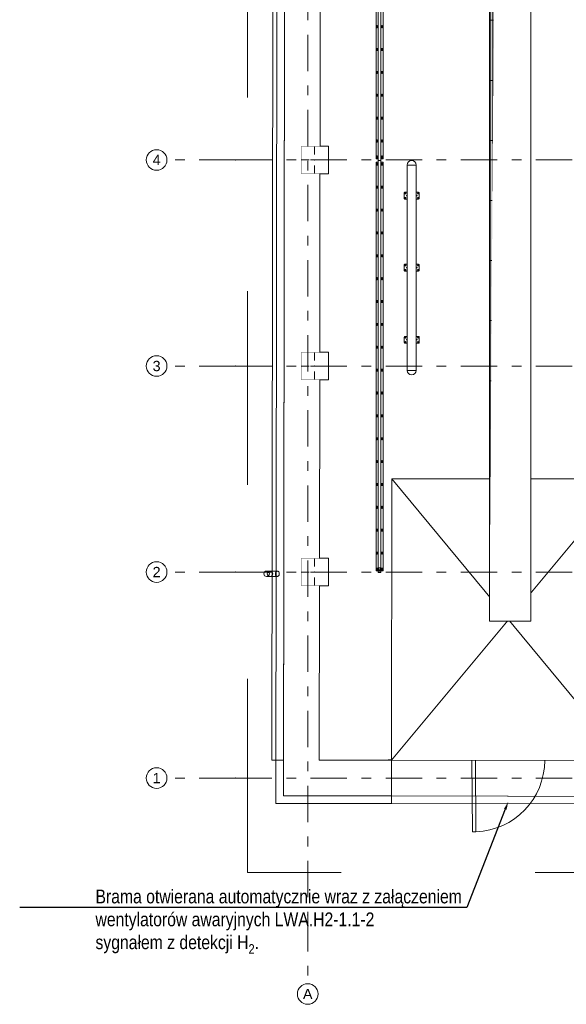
# Model space of a CAD drawing. Header units: millimetres. Extents: x -47038 to 86296, y -75637 to 48966.
# Tile 44 of 174: x -42235 to -34274, y 2486 to 16823. Entities that reach past the tile are written whole.
import ezdxf
from ezdxf import colors
from ezdxf.entities.mleader import LeaderData, LeaderLine
from ezdxf.enums import TextEntityAlignment as Align
from ezdxf.math import Vec2, Vec3

# ---------------------------------------------------------------- set-up
doc = ezdxf.new("R2010")
doc.units = ezdxf.units.MM
for name, pattern in [('Przerywana', [564.444447, 282.222223, -282.222223]), ('Przerywana podwójnie', [109.361107, 52.916665, -21.166666, 14.111111, -21.166666]), ('Wipeout_Contour', [1000, 0, -1000])]:
    doc.linetypes.add(name, pattern=pattern)
for name, color, linetype, lineweight, true_color in [('00 - nowa technologia myjni_Nr_pióra__95', 7, 'Continuous', 20, 0x7c7c7c), ('103-Z Zakres opracowania_Nr_pióra__95', 7, 'Continuous', 140, 0x7c7c7c), ('280-A Dachy Powłoki_Nr_pióra__95', 7, 'Continuous', 20, 0x7c7c7c), ('410-K Osie główne_Nr_pióra__95', 7, 'Continuous', 20, 0x7c7c7c), ('420-K Ściany_Nr_pióra__95', 7, 'Continuous', 20, 0x7c7c7c), ('440-K Słupy_Nr_pióra__95', 7, 'Continuous', 20, 0x7c7c7c), ('460 - Stropy_Nr_pióra__95', 7, 'Continuous', 20, 0x7c7c7c), ('530 - Rynny i rury spustowe_Nr_pióra__95', 7, 'Continuous', 20, 0x7c7c7c), ('Nowe_299-A Wymiary Opisy_Nr_pióra__95', 7, 'Continuous', 25, 0x7c7c7c), ('Nowe_Drzwi Archicad_Nr_pióra__95', 7, 'Continuous', 25, 0x7c7c7c)]:
    doc.layers.add(name, color=color, linetype=linetype, lineweight=lineweight, true_color=true_color)
for name, color, linetype, lineweight in [('410-K Osie główne_Nr_pióra__11', 7, 'Continuous', 0), ('AURA_went_opisy', 7, 'Continuous', 15), ('XREF', 8, 'Continuous', 9)]:
    doc.layers.add(name, color=color, linetype=linetype, lineweight=lineweight)
for name, color, linetype in [('420-K Ściany', 7, 'Continuous'), ('460 - Stropy', 7, 'Continuous'), ('Nowe_Drzwi Archicad', 7, 'Continuous')]:
    doc.layers.add(name, color=color, linetype=linetype)
doc.styles.add('Arial Narrow', font='ARIALN.TTF')
doc.styles.add('STYL_AUTOMATYCZNY_1', font='arial.ttf')

# ---------------------------------------------------------------- blocks, each defined once
blk = doc.blocks.new('Drzwi garażowe_ segmentowe[1]_1')
at = {"layer": 'Nowe_Drzwi Archicad_Nr_pióra__95', "color": 8, "linetype": 'Continuous', "lineweight": 20, "true_color": 0x7c7c7c}
for p, q in [((164.8, 469.7), (164.2, 59.7)), ((164.2, 59.7), (504.8, 469.3)), ((504.8, 469.3), (164.8, 469.7)), ((504.2, 59.3), (164.8, 469.7)), ((504.2, 59.3), (504.8, 469.3)), ((159.2, 59.7), (159.2, 60.2)), ((159.2, 60.2), (164.2, 60.2)), ((164.2, 59.7), (159.2, 59.7)), ((164.2, 59.7), (159.2, 59.7)), ((164.2, 59.7), (159.2, 59.7)), ((164.2, 60.2), (164.2, 59.7)), ((164.2, 59.7), (164.2, 59.7)), ((164.2, 59.7), (504.2, 59.3)), ((504.2, 59.3), (164.2, 59.7)), ((164.2, -3.3), (164.2, 59.7)), ((164.2, -3.3), (164.2, 59.7)), ((504.2, 59.8), (509.2, 59.8)), ((504.2, 59.3), (504.2, 59.8)), ((509.2, 59.3), (504.2, 59.3)), ((504.2, 59.3), (504.2, 59.3)), ((504.2, -3.7), (504.2, 59.3)), ((504.2, -3.7), (504.2, 59.3)), ((504.2, 59.3), (509.2, 59.3)), ((504.2, 59.3), (509.2, 59.3)), ((509.2, 59.8), (509.2, 59.3))]:
    blk.add_line(p, q, dxfattribs=at)
blk = doc.blocks.new('parter 2025.10.15')
at = {"layer": '00 - nowa technologia myjni_Nr_pióra__95', "color": 8, "linetype": 'Continuous', "lineweight": 5}
for p, q in [((141.8, 1530.7), (141.8, 935.4)), ((144.8, 1533.1), (144.8, 933.1)), ((148.8, 1533.1), (148.8, 933.1)), ((151.8, 1530.7), (151.8, 935.4)), ((142.6, 1127.1), (142.6, 1128.7)), ((144, 1128.7), (144, 1127.1)), ((149.6, 1127.1), (149.6, 1128.7)), ((151, 1128.7), (151, 1127.1)), ((142.6, 1093.8), (142.6, 1095.4)), ((144, 1095.4), (144, 1093.8)), ((149.6, 1093.8), (149.6, 1095.4)), ((151, 1095.4), (151, 1093.8)), ((142.6, 1060.5), (142.6, 1062.1)), ((144, 1062.1), (144, 1060.5)), ((149.6, 1060.5), (149.6, 1062.1)), ((151, 1062.1), (151, 1060.5)), ((142.6, 1027.2), (142.6, 1028.8)), ((144, 1028.8), (144, 1027.2)), ((149.6, 1027.2), (149.6, 1028.8)), ((151, 1028.8), (151, 1027.2)), ((142.6, 993.9), (142.6, 995.5)), ((144, 995.5), (144, 993.9)), ((149.6, 993.9), (149.6, 995.5)), ((151, 995.5), (151, 993.9)), ((142.6, 960.6), (142.6, 962.2)), ((144, 962.2), (144, 960.6)), ((149.6, 960.6), (149.6, 962.2)), ((151, 962.2), (151, 960.6)), ((144.8, 935.4), (141.8, 935.4)), ((142.6, 937.3), (142.6, 938.9)), ((144, 938.9), (144, 937.3)), ((144.8, 933.1), (145.5, 933.1)), ((144.8, 933.1), (144.8, 333.1)), ((144.8, 933.1), (145.5, 933.1)), ((144.8, 933.1), (145.5, 933.1)), ((145.5, 933.1), (144.8, 933.1)), ((148, 933.1), (145.5, 933.1)), ((148, 933.1), (145.5, 933.1)), ((148, 933.1), (145.5, 933.1)), ((148, 933.1), (145.5, 933.1)), ((148, 933.1), (148.8, 933.1)), ((148, 933.1), (148.8, 933.1)), ((148, 933.1), (148.8, 933.1)), ((148.8, 933.1), (148, 933.1)), ((151.8, 935.4), (148.8, 935.4)), ((148.8, 933.1), (148.8, 333.1)), ((149.6, 937.3), (149.6, 938.9)), ((151, 938.9), (151, 937.3)), ((144.8, 930.7), (141.8, 930.7)), ((141.8, 930.7), (141.8, 335.4)), ((142.6, 926.7), (142.6, 928.3)), ((144, 928.3), (144, 926.7)), ((151.8, 930.7), (148.8, 930.7)), ((149.6, 926.7), (149.6, 928.3)), ((151, 928.3), (151, 926.7)), ((151.8, 930.7), (151.8, 335.4)), ((186.9, 926.4), (186.9, 627.4)), ((186.9, 926.4), (200.2, 926.4)), ((196.7, 926.4), (186.9, 926.4)), ((200.2, 926.4), (196.7, 926.4)), ((200.2, 926.4), (200.2, 627.4)), ((142.6, 893.4), (142.6, 895)), ((144, 895), (144, 893.4)), ((149.6, 893.4), (149.6, 895)), ((151, 895), (151, 893.4)), ((182.6, 885.9), (182.6, 877.9)), ((186.4, 886.9), (183.6, 886.9)), ((183.6, 876.9), (186.4, 876.9)), ((185.7, 882.1), (185.7, 881.8)), ((186.4, 882.2), (185.8, 882.2)), ((186.4, 881.7), (185.8, 881.7)), ((186.4, 886.9), (186.7, 886.9)), ((186.7, 882.2), (186.4, 882.2)), ((186.7, 882.1), (186.4, 882.1)), ((186.4, 882.1), (186.4, 882.1)), ((186.4, 882.1), (186.4, 881.7)), ((186.7, 881.7), (186.4, 881.7)), ((186.4, 881.7), (186.7, 881.7)), ((186.4, 881.7), (186.4, 881.7)), ((186.7, 876.9), (186.4, 876.9)), ((186.9, 886.9), (186.7, 886.9)), ((186.7, 882.2), (186.7, 882.2)), ((186.7, 881.8), (186.7, 882.1)), ((186.7, 881.7), (186.7, 881.7)), ((186.7, 876.9), (186.9, 876.9)), ((200.2, 886.9), (200.5, 886.9)), ((200.5, 876.9), (200.2, 876.9)), ((200.5, 882.2), (200.4, 882.2)), ((200.4, 882.1), (200.4, 881.8)), ((200.7, 882.1), (200.4, 882.1)), ((200.5, 881.7), (200.4, 881.7)), ((200.4, 881.7), (200.7, 881.7)), ((200.5, 886.9), (200.8, 886.9)), ((200.8, 882.2), (200.5, 882.2)), ((200.8, 881.7), (200.5, 881.7)), ((200.8, 876.9), (200.5, 876.9)), ((200.7, 882.1), (200.7, 882.1)), ((200.7, 882.1), (200.7, 881.7)), ((200.7, 881.7), (200.7, 881.7)), ((200.8, 886.9), (203.6, 886.9)), ((200.8, 882.2), (201.4, 882.2)), ((200.8, 881.7), (201.4, 881.7)), ((203.6, 876.9), (200.8, 876.9)), ((201.5, 881.8), (201.5, 882.1)), ((204.6, 885.9), (204.6, 877.9)), ((142.6, 860.1), (142.6, 861.7)), ((144, 861.7), (144, 860.1)), ((149.6, 860.1), (149.6, 861.7)), ((151, 861.7), (151, 860.1)), ((142.6, 826.8), (142.6, 828.4)), ((144, 828.4), (144, 826.8)), ((149.6, 826.8), (149.6, 828.4)), ((151, 828.4), (151, 826.8)), ((142.6, 793.5), (142.6, 795.1)), ((144, 795.1), (144, 793.5)), ((149.6, 793.5), (149.6, 795.1)), ((151, 795.1), (151, 793.5)), ((182.6, 780.9), (182.6, 772.9)), ((186.4, 781.9), (183.6, 781.9)), ((185.7, 777.1), (185.7, 776.8)), ((186.4, 777.2), (185.8, 777.2)), ((186.4, 776.7), (185.8, 776.7)), ((186.4, 781.9), (186.7, 781.9)), ((186.7, 777.2), (186.4, 777.2)), ((186.7, 777.1), (186.4, 777.1)), ((186.4, 777.1), (186.4, 777.1)), ((186.4, 777.1), (186.4, 776.7)), ((186.7, 776.7), (186.4, 776.7)), ((186.4, 776.7), (186.7, 776.7)), ((186.4, 776.7), (186.4, 776.7)), ((186.9, 781.9), (186.7, 781.9)), ((186.7, 777.2), (186.7, 777.2)), ((186.7, 776.8), (186.7, 777.1)), ((186.7, 776.7), (186.7, 776.7)), ((200.2, 781.9), (200.5, 781.9)), ((200.5, 777.2), (200.4, 777.2)), ((200.4, 777.1), (200.4, 776.8)), ((200.7, 777.1), (200.4, 777.1)), ((200.5, 776.7), (200.4, 776.7)), ((200.4, 776.7), (200.7, 776.7)), ((200.5, 781.9), (200.8, 781.9)), ((200.8, 777.2), (200.5, 777.2)), ((200.8, 776.7), (200.5, 776.7)), ((200.7, 777.1), (200.7, 777.1)), ((200.7, 777.1), (200.7, 776.7)), ((200.7, 776.7), (200.7, 776.7)), ((200.8, 781.9), (203.6, 781.9)), ((200.8, 777.2), (201.4, 777.2)), ((200.8, 776.7), (201.4, 776.7)), ((201.5, 776.8), (201.5, 777.1)), ((204.6, 780.9), (204.6, 772.9)), ((142.6, 760.2), (142.6, 761.8)), ((144, 761.8), (144, 760.2)), ((149.6, 760.2), (149.6, 761.8)), ((151, 761.8), (151, 760.2)), ((183.6, 771.9), (186.4, 771.9)), ((186.7, 771.9), (186.4, 771.9)), ((186.7, 771.9), (186.9, 771.9)), ((200.5, 771.9), (200.2, 771.9)), ((200.8, 771.9), (200.5, 771.9)), ((203.6, 771.9), (200.8, 771.9)), ((142.6, 726.9), (142.6, 728.5)), ((144, 728.5), (144, 726.9)), ((149.6, 726.9), (149.6, 728.5)), ((151, 728.5), (151, 726.9)), ((142.6, 693.6), (142.6, 695.2)), ((144, 695.2), (144, 693.6)), ((149.6, 693.6), (149.6, 695.2)), ((151, 695.2), (151, 693.6)), ((182.6, 675.9), (182.6, 667.9)), ((186.4, 676.9), (183.6, 676.9)), ((186.4, 676.9), (186.7, 676.9)), ((186.9, 676.9), (186.7, 676.9)), ((200.2, 676.9), (200.5, 676.9)), ((200.5, 676.9), (200.8, 676.9)), ((200.8, 676.9), (203.6, 676.9)), ((204.6, 675.9), (204.6, 667.9)), ((142.6, 660.3), (142.6, 661.9)), ((144, 661.9), (144, 660.3)), ((149.6, 660.3), (149.6, 661.9)), ((151, 661.9), (151, 660.3)), ((183.6, 666.9), (186.4, 666.9)), ((185.7, 672.1), (185.7, 671.8)), ((186.4, 672.2), (185.8, 672.2)), ((186.4, 671.7), (185.8, 671.7)), ((186.7, 672.2), (186.4, 672.2)), ((186.7, 672.1), (186.4, 672.1)), ((186.4, 672.1), (186.4, 672.1)), ((186.4, 672.1), (186.4, 671.7)), ((186.7, 671.7), (186.4, 671.7)), ((186.4, 671.7), (186.7, 671.7)), ((186.4, 671.7), (186.4, 671.7)), ((186.7, 666.9), (186.4, 666.9)), ((186.7, 672.2), (186.7, 672.2)), ((186.7, 671.8), (186.7, 672.1)), ((186.7, 671.7), (186.7, 671.7)), ((186.7, 666.9), (186.9, 666.9)), ((200.5, 666.9), (200.2, 666.9)), ((200.5, 672.2), (200.4, 672.2)), ((200.4, 672.1), (200.4, 671.8)), ((200.7, 672.1), (200.4, 672.1)), ((200.5, 671.7), (200.4, 671.7)), ((200.4, 671.7), (200.7, 671.7)), ((200.8, 672.2), (200.5, 672.2)), ((200.8, 671.7), (200.5, 671.7)), ((200.8, 666.9), (200.5, 666.9)), ((200.7, 672.1), (200.7, 672.1)), ((200.7, 672.1), (200.7, 671.7)), ((200.7, 671.7), (200.7, 671.7)), ((200.8, 672.2), (201.4, 672.2)), ((200.8, 671.7), (201.4, 671.7)), ((203.6, 666.9), (200.8, 666.9)), ((201.5, 671.8), (201.5, 672.1)), ((142.6, 627), (142.6, 628.6)), ((144, 628.6), (144, 627)), ((149.6, 627), (149.6, 628.6)), ((151, 628.6), (151, 627)), ((186.9, 627.4), (200.2, 627.4)), ((186.9, 627.4), (190.4, 627.4)), ((190.4, 627.4), (200.2, 627.4)), ((142.6, 593.7), (142.6, 595.3)), ((144, 595.3), (144, 593.7)), ((149.6, 593.7), (149.6, 595.3)), ((151, 595.3), (151, 593.7)), ((142.6, 560.4), (142.6, 562)), ((144, 562), (144, 560.4)), ((149.6, 560.4), (149.6, 562)), ((151, 562), (151, 560.4)), ((142.6, 527.1), (142.6, 528.7)), ((144, 528.7), (144, 527.1)), ((149.6, 527.1), (149.6, 528.7)), ((151, 528.7), (151, 527.1)), ((142.6, 493.8), (142.6, 495.4)), ((144, 495.4), (144, 493.8)), ((149.6, 493.8), (149.6, 495.4)), ((151, 495.4), (151, 493.8)), ((142.6, 460.5), (142.6, 462.1)), ((144, 462.1), (144, 460.5)), ((149.6, 460.5), (149.6, 462.1)), ((151, 462.1), (151, 460.5)), ((142.6, 427.2), (142.6, 428.8)), ((144, 428.8), (144, 427.2)), ((149.6, 427.2), (149.6, 428.8)), ((151, 428.8), (151, 427.2)), ((142.6, 393.9), (142.6, 395.5)), ((144, 395.5), (144, 393.9)), ((149.6, 393.9), (149.6, 395.5)), ((151, 395.5), (151, 393.9)), ((142.6, 360.6), (142.6, 362.2)), ((144, 362.2), (144, 360.6)), ((149.6, 360.6), (149.6, 362.2)), ((151, 362.2), (151, 360.6)), ((144.8, 335.4), (141.8, 335.4)), ((142.6, 337.3), (142.6, 338.9)), ((144, 338.9), (144, 337.3)), ((144.8, 333.1), (145.5, 333.1)), ((145.3, 333.1), (145.3, 333.1)), ((145.5, 340.1), (148, 340.1)), ((145.5, 337.1), (145.5, 340.1)), ((145.5, 337.1), (148, 337.1)), ((145.5, 337.1), (145.5, 335.1)), ((145.5, 335.1), (148, 335.1)), ((148, 333.1), (145.5, 333.1)), ((148, 337.1), (148, 340.1)), ((148, 337.1), (148, 335.1)), ((148, 333.1), (148.8, 333.1)), ((148.2, 333.1), (148.3, 333.1)), ((151.8, 335.4), (148.8, 335.4)), ((149.6, 337.3), (149.6, 338.9)), ((151, 338.9), (151, 337.3))]:
    blk.add_line(p, q, dxfattribs=at)
for centre, radius in [((184.3, 878.7), 0.7), ((202.8, 885.2), 0.7), ((202.8, 878.7), 0.7), ((184.3, 773.7), 0.7), ((202.8, 780.2), 0.7), ((202.8, 773.7), 0.7), ((202.8, 675.2), 0.7), ((184.3, 668.7), 0.7), ((202.8, 668.7), 0.7), ((146.8, 336.1), 0.75), ((146.8, 336.1), 0.45)]:
    blk.add_circle(centre, radius, dxfattribs=at)
for centre, radius, start, end in [((143.3, 1128.7), 0.7, 0, 180), ((143.3, 1127.1), 0.7, 180, 0), ((150.3, 1128.7), 0.7, 0, 180), ((150.3, 1127.1), 0.7, 180, 0), ((143.3, 1095.4), 0.7, 0, 180), ((143.3, 1093.8), 0.7, 180, 0), ((150.3, 1095.4), 0.7, 0, 180), ((150.3, 1093.8), 0.7, 180, 0), ((143.3, 1062.1), 0.7, 0, 180), ((150.3, 1062.1), 0.7, 0, 180), ((143.3, 1060.5), 0.7, 180, 0), ((150.3, 1060.5), 0.7, 180, 0), ((143.3, 1028.8), 0.7, 0, 180), ((143.3, 1027.2), 0.7, 180, 0), ((150.3, 1028.8), 0.7, 0, 180), ((150.3, 1027.2), 0.7, 180, 0), ((143.3, 995.5), 0.7, 0, 180), ((143.3, 993.9), 0.7, 180, 0), ((150.3, 995.5), 0.7, 0, 180), ((150.3, 993.9), 0.7, 180, 0), ((143.3, 962.2), 0.7, 0, 180), ((143.3, 960.6), 0.7, 180, 0), ((150.3, 962.2), 0.7, 0, 180), ((150.3, 960.6), 0.7, 180, 0), ((143.3, 938.9), 0.7, 0, 180), ((143.3, 937.3), 0.7, 180, 0), ((150.3, 938.9), 0.7, 0, 180), ((150.3, 937.3), 0.7, 180, 0), ((193.6, 926.4), 6.65, 90, 180), ((193.6, 926.4), 6.65, 0, 90), ((143.3, 928.3), 0.7, 0, 180), ((143.3, 926.7), 0.7, 180, 0), ((150.3, 928.3), 0.7, 0, 180), ((150.3, 926.7), 0.7, 180, 0), ((143.3, 895), 0.7, 0, 180), ((143.3, 893.4), 0.7, 180, 0), ((150.3, 895), 0.7, 0, 180), ((150.3, 893.4), 0.7, 180, 0), ((183.6, 885.9), 1, 90, 180), ((183.6, 877.9), 1, 180, 270), ((184.3, 885.2), 0.7, 0, 180), ((184.3, 885.2), 0.7, 180, 0), ((185.8, 882.1), 0.1, 90, 180), ((185.8, 881.8), 0.1, 180, 270), ((201.4, 882.1), 0.1, 0, 90), ((201.4, 881.8), 0.1, 270, 0), ((203.6, 885.9), 1, 0, 90), ((203.6, 877.9), 1, 270, 0), ((143.3, 861.7), 0.7, 0, 180), ((150.3, 861.7), 0.7, 0, 180), ((143.3, 860.1), 0.7, 180, 0), ((150.3, 860.1), 0.7, 180, 0), ((143.3, 828.4), 0.7, 0, 180), ((143.3, 826.8), 0.7, 180, 0), ((150.3, 828.4), 0.7, 0, 180), ((150.3, 826.8), 0.7, 180, 0), ((143.3, 795.1), 0.7, 0, 180), ((143.3, 793.5), 0.7, 180, 0), ((150.3, 795.1), 0.7, 0, 180), ((150.3, 793.5), 0.7, 180, 0), ((183.6, 780.9), 1, 90, 180), ((184.3, 780.2), 0.7, 0, 180), ((184.3, 780.2), 0.7, 180, 0), ((185.8, 777.1), 0.1, 90, 180), ((185.8, 776.8), 0.1, 180, 270), ((201.4, 777.1), 0.1, 0, 90), ((201.4, 776.8), 0.1, 270, 0), ((203.6, 780.9), 1, 0, 90), ((143.3, 761.8), 0.7, 0, 180), ((143.3, 760.2), 0.7, 180, 0), ((150.3, 761.8), 0.7, 0, 180), ((150.3, 760.2), 0.7, 180, 0), ((183.6, 772.9), 1, 180, 270), ((203.6, 772.9), 1, 270, 0), ((143.3, 728.5), 0.7, 0, 180), ((143.3, 726.9), 0.7, 180, 0), ((150.3, 728.5), 0.7, 0, 180), ((150.3, 726.9), 0.7, 180, 0), ((143.3, 695.2), 0.7, 0, 180), ((143.3, 693.6), 0.7, 180, 0), ((150.3, 695.2), 0.7, 0, 180), ((150.3, 693.6), 0.7, 180, 0), ((183.6, 675.9), 1, 90, 180), ((184.3, 675.2), 0.7, 0, 180), ((184.3, 675.2), 0.7, 180, 0), ((203.6, 675.9), 1, 0, 90), ((143.3, 661.9), 0.7, 0, 180), ((143.3, 660.3), 0.7, 180, 0), ((150.3, 661.9), 0.7, 0, 180), ((150.3, 660.3), 0.7, 180, 0), ((183.6, 667.9), 1, 180, 270), ((185.8, 672.1), 0.1, 90, 180), ((185.8, 671.8), 0.1, 180, 270), ((201.4, 672.1), 0.1, 0, 90), ((201.4, 671.8), 0.1, 270, 0), ((203.6, 667.9), 1, 270, 0), ((143.3, 628.6), 0.7, 0, 180), ((143.3, 627), 0.7, 180, 0), ((150.3, 628.6), 0.7, 0, 180), ((150.3, 627), 0.7, 180, 0), ((193.6, 627.4), 6.65, 180, 270), ((193.6, 627.4), 6.65, 270, 0), ((143.3, 595.3), 0.7, 0, 180), ((143.3, 593.7), 0.7, 180, 0), ((150.3, 595.3), 0.7, 0, 180), ((150.3, 593.7), 0.7, 180, 0), ((143.3, 562), 0.7, 0, 180), ((143.3, 560.4), 0.7, 180, 0), ((150.3, 562), 0.7, 0, 180), ((150.3, 560.4), 0.7, 180, 0), ((143.3, 528.7), 0.7, 0, 180), ((143.3, 527.1), 0.7, 180, 0), ((150.3, 528.7), 0.7, 0, 180), ((150.3, 527.1), 0.7, 180, 0), ((143.3, 495.4), 0.7, 0, 180), ((143.3, 493.8), 0.7, 180, 0), ((150.3, 495.4), 0.7, 0, 180), ((150.3, 493.8), 0.7, 180, 0), ((143.3, 462.1), 0.7, 0, 180), ((143.3, 460.5), 0.7, 180, 0), ((150.3, 462.1), 0.7, 0, 180), ((150.3, 460.5), 0.7, 180, 0), ((143.3, 428.8), 0.7, 0, 180), ((143.3, 427.2), 0.7, 180, 0), ((150.3, 428.8), 0.7, 0, 180), ((150.3, 427.2), 0.7, 180, 0), ((143.3, 395.5), 0.7, 0, 180), ((143.3, 393.9), 0.7, 180, 0), ((150.3, 395.5), 0.7, 0, 180), ((150.3, 393.9), 0.7, 180, 0), ((143.3, 362.2), 0.7, 0, 180), ((143.3, 360.6), 0.7, 180, 0), ((150.3, 362.2), 0.7, 0, 180), ((150.3, 360.6), 0.7, 180, 0), ((143.3, 338.9), 0.7, 0, 180), ((143.3, 337.3), 0.7, 180, 0), ((150.3, 338.9), 0.7, 0, 180), ((150.3, 337.3), 0.7, 180, 0)]:
    blk.add_arc(centre, radius, start, end, dxfattribs=at)
for centre, start_param, end_param in [((186.7, 882.1), 1.570796, 3.141593), ((186.7, 881.8), 0, 1.570796), ((200.4, 882.1), 3.141593, 4.712389), ((200.4, 881.8), 4.712389, 6.283185), ((186.7, 777.1), 1.570796, 3.141593), ((186.7, 776.8), 0, 1.570796), ((200.4, 777.1), 3.141593, 4.712389), ((200.4, 776.8), 4.712389, 6.283185), ((186.7, 672.1), 1.570796, 3.141593), ((186.7, 671.8), 0, 1.570796), ((200.4, 672.1), 3.141593, 4.712389), ((200.4, 671.8), 4.712389, 6.283185)]:
    blk.add_ellipse(centre, major_axis=(0, -0.1), ratio=0.5, start_param=start_param, end_param=end_param, dxfattribs=at)
at = {"layer": '103-Z Zakres opracowania_Nr_pióra__95', "color": 8, "linetype": 'Przerywana', "lineweight": 5}
blk.add_lwpolyline([(-45.5, 3079.7), (654.4, 3079.7), (654.4, 2747.8), (1099.7, 2747.8), (1099.7, 2276.8), (655.3, 2276.8), (655.3, -103.9), (-45.5, -103.9)], close=True, dxfattribs=at)
at = {"layer": '280-A Dachy Powłoki_Nr_pióra__95', "color": 8, "linetype": 'Continuous', "lineweight": 5, "flags": 128}
for points in [[(-10.2, 59.9), (-6.5, 3006.8)], [(13.5, 3006.8), (13.5, 59.9)], [(14.5, 59.9), (14.5, 3006.8)], [(31.5, 59.9), (31.5, 3006.8)], [(31.8, 3006.8), (31.8, 59.9)], [(13.5, 59.9), (-10.2, 59.9)], [(-9.1, 59.9), (7.8, 59.9), (8.2, 59.9)], [(7.8, 59.9), (31.5, 59.9)], [(13.5, 59.9), (14.5, 59.9), (31.5, 59.9), (31.8, 59.9)]]:
    blk.add_lwpolyline(points, dxfattribs=at)
at = {"layer": '410-K Osie główne_Nr_pióra__95', "color": 8, "linetype": 'Przerywana podwójnie', "lineweight": 5}
for p, q in [((-63, 933.8), (-163, 933.8)), ((-63, 633.8), (-163, 633.8)), ((-63, 333.8), (-163, 333.8)), ((-63, 33.8), (-163, 33.8)), ((42.1, -165.6), (42.1, -265.6))]:
    blk.add_line(p, q, dxfattribs=at)
at = {"layer": '410-K Osie główne_Nr_pióra__95', "color": 8, "linetype": 'Continuous', "lineweight": 5}
for centre in [(-178, 933.8), (-178, 633.8), (-178, 333.8), (-178, 33.8), (42.1, -280.6)]:
    blk.add_circle(centre, 15, dxfattribs=at)
at = {"layer": '410-K Osie główne_Nr_pióra__95', "color": 8, "linetype": 'Przerywana podwójnie', "lineweight": 5}
for p in [(-63, 933.8), (-63, 933.8), (-63, 633.8), (-63, 633.8), (-63, 333.8), (-63, 333.8), (-63, 33.8), (-63, 33.8), (42.1, -165.6), (42.1, -165.6)]:
    blk.add_point(p, dxfattribs=at)
at = {"layer": '420-K Ściany_Nr_pióra__95', "color": 8, "linetype": 'Continuous', "lineweight": 5, "flags": 128}
for points in [[(-4.2, -3.1), (58.8, -3.1)], [(58.8, -3.1), (164.2, -3.3)], [(164.2, -3.3), (504.2, -3.7)]]:
    blk.add_lwpolyline(points, dxfattribs=at)
at = {"layer": '440-K Słupy_Nr_pióra__95', "color": 8, "linetype": 'Continuous', "lineweight": 5}
for p, q in [((52.2, 941.8), (52.2, 961.8)), ((44.2, 933.8), (24.2, 933.8)), ((60.2, 933.8), (80.2, 933.8)), ((52.2, 925.8), (52.2, 905.8)), ((52.2, 641.8), (52.2, 661.8)), ((44.2, 633.8), (24.2, 633.8)), ((60.2, 633.8), (80.2, 633.8)), ((52.2, 625.8), (52.2, 605.8)), ((52.2, 341.8), (52.2, 361.8)), ((44.2, 333.8), (24.2, 333.8)), ((60.2, 333.8), (80.2, 333.8)), ((52.2, 325.8), (52.2, 305.8))]:
    blk.add_line(p, q, dxfattribs=at)
at = {"layer": '440-K Słupy_Nr_pióra__95', "color": 8, "linetype": 'Continuous', "lineweight": 5, "flags": 128}
for points in [[(32.2, 913.8), (72.2, 913.8), (72.2, 953.8), (32.2, 953.8)], [(32.2, 613.8), (72.2, 613.8), (72.2, 653.8), (32.2, 653.8)], [(32.2, 313.8), (72.2, 313.8), (72.2, 353.8), (32.2, 353.8)]]:
    blk.add_lwpolyline(points, close=True, dxfattribs=at)
at = {"layer": '440-K Słupy_Nr_pióra__95', "color": 8, "linetype": 'Continuous', "lineweight": 5}
for p in [(52.2, 933.8), (52.2, 633.8), (52.2, 333.8)]:
    blk.add_point(p, dxfattribs=at)
at = {"layer": '460 - Stropy_Nr_pióra__95', "color": 8, "linetype": 'Continuous', "lineweight": 5, "flags": 128}
for points in [[(306.8, 262.1), (366.8, 262.1), (366.8, 2362.1), (306.8, 2362.1)], [(307.8, 263.1), (307.8, 2361.1), (365.8, 2361.1), (365.8, 263.1)], [(307.8, 1137.2), (311.8, 1137.2), (311.8, 1224.6), (307.8, 1224.6)], [(311.8, 1137.2), (316.4, 1137.2), (316.4, 1224.6), (311.8, 1224.6)], [(316.4, 1137.2), (320.9, 1137.2), (320.9, 1224.6), (316.4, 1224.6)], [(320.9, 1137.2), (325.4, 1137.2), (325.4, 1224.6), (320.9, 1224.6)], [(325.4, 1137.2), (330, 1137.2), (330, 1224.6), (325.4, 1224.6)], [(330, 1137.2), (334.5, 1137.2), (334.5, 1224.6), (330, 1224.6)], [(334.5, 1137.2), (339, 1137.2), (339, 1224.6), (334.5, 1224.6)], [(339, 1137.2), (343.6, 1137.2), (343.6, 1224.6), (339, 1224.6)], [(343.6, 1137.2), (348.1, 1137.2), (348.1, 1224.6), (343.6, 1224.6)], [(348.1, 1137.2), (352.7, 1137.2), (352.7, 1224.6), (348.1, 1224.6)], [(352.7, 1137.2), (357.2, 1137.2), (357.2, 1224.6), (352.7, 1224.6)], [(357.2, 1137.2), (361.7, 1137.2), (361.7, 1224.6), (357.2, 1224.6)], [(361.7, 1137.2), (365.8, 1137.2), (365.8, 1224.6), (361.7, 1224.6)], [(307.8, 1049.7), (311.8, 1049.7), (311.8, 1137.2), (307.8, 1137.2)], [(311.8, 1049.7), (316.4, 1049.7), (316.4, 1137.2), (311.8, 1137.2)], [(316.4, 1049.7), (320.9, 1049.7), (320.9, 1137.2), (316.4, 1137.2)], [(320.9, 1049.7), (325.4, 1049.7), (325.4, 1137.2), (320.9, 1137.2)], [(325.4, 1049.7), (330, 1049.7), (330, 1137.2), (325.4, 1137.2)], [(330, 1049.7), (334.5, 1049.7), (334.5, 1137.2), (330, 1137.2)], [(334.5, 1049.7), (339, 1049.7), (339, 1137.2), (334.5, 1137.2)], [(339, 1049.7), (343.6, 1049.7), (343.6, 1137.2), (339, 1137.2)], [(343.6, 1049.7), (348.1, 1049.7), (348.1, 1137.2), (343.6, 1137.2)], [(348.1, 1049.7), (352.7, 1049.7), (352.7, 1137.2), (348.1, 1137.2)], [(352.7, 1049.7), (357.2, 1049.7), (357.2, 1137.2), (352.7, 1137.2)], [(357.2, 1049.7), (361.7, 1049.7), (361.7, 1137.2), (357.2, 1137.2)], [(361.7, 1049.7), (365.8, 1049.7), (365.8, 1137.2), (361.7, 1137.2)], [(307.8, 962.3), (311.8, 962.3), (311.8, 1049.7), (307.8, 1049.7)], [(311.8, 962.3), (316.4, 962.3), (316.4, 1049.7), (311.8, 1049.7)], [(316.4, 962.3), (320.9, 962.3), (320.9, 1049.7), (316.4, 1049.7)], [(320.9, 962.3), (325.4, 962.3), (325.4, 1049.7), (320.9, 1049.7)], [(325.4, 962.3), (330, 962.3), (330, 1049.7), (325.4, 1049.7)], [(330, 962.3), (334.5, 962.3), (334.5, 1049.7), (330, 1049.7)], [(334.5, 962.3), (339, 962.3), (339, 1049.7), (334.5, 1049.7)], [(339, 962.3), (343.6, 962.3), (343.6, 1049.7), (339, 1049.7)], [(343.6, 962.3), (348.1, 962.3), (348.1, 1049.7), (343.6, 1049.7)], [(348.1, 962.3), (352.7, 962.3), (352.7, 1049.7), (348.1, 1049.7)], [(352.7, 962.3), (357.2, 962.3), (357.2, 1049.7), (352.7, 1049.7)], [(357.2, 962.3), (361.7, 962.3), (361.7, 1049.7), (357.2, 1049.7)], [(361.7, 962.3), (365.8, 962.3), (365.8, 1049.7), (361.7, 1049.7)], [(307.8, 874.8), (311.8, 874.8), (311.8, 962.3), (307.8, 962.3)], [(311.8, 874.8), (316.4, 874.8), (316.4, 962.3), (311.8, 962.3)], [(316.4, 874.8), (320.9, 874.8), (320.9, 962.3), (316.4, 962.3)], [(320.9, 874.8), (325.4, 874.8), (325.4, 962.3), (320.9, 962.3)], [(325.4, 874.8), (330, 874.8), (330, 962.3), (325.4, 962.3)], [(330, 874.8), (334.5, 874.8), (334.5, 962.3), (330, 962.3)], [(334.5, 874.8), (339, 874.8), (339, 962.3), (334.5, 962.3)], [(339, 874.8), (343.6, 874.8), (343.6, 962.3), (339, 962.3)], [(343.6, 874.8), (348.1, 874.8), (348.1, 962.3), (343.6, 962.3)], [(348.1, 874.8), (352.7, 874.8), (352.7, 962.3), (348.1, 962.3)], [(352.7, 874.8), (357.2, 874.8), (357.2, 962.3), (352.7, 962.3)], [(357.2, 874.8), (361.7, 874.8), (361.7, 962.3), (357.2, 962.3)], [(361.7, 874.8), (365.8, 874.8), (365.8, 962.3), (361.7, 962.3)], [(307.8, 787.3), (311.8, 787.3), (311.8, 874.8), (307.8, 874.8)], [(311.8, 787.3), (316.4, 787.3), (316.4, 874.8), (311.8, 874.8)], [(316.4, 787.3), (320.9, 787.3), (320.9, 874.8), (316.4, 874.8)], [(320.9, 787.3), (325.4, 787.3), (325.4, 874.8), (320.9, 874.8)], [(325.4, 787.3), (330, 787.3), (330, 874.8), (325.4, 874.8)], [(330, 787.3), (334.5, 787.3), (334.5, 874.8), (330, 874.8)], [(334.5, 787.3), (339, 787.3), (339, 874.8), (334.5, 874.8)], [(339, 787.3), (343.6, 787.3), (343.6, 874.8), (339, 874.8)], [(343.6, 787.3), (348.1, 787.3), (348.1, 874.8), (343.6, 874.8)], [(348.1, 787.3), (352.7, 787.3), (352.7, 874.8), (348.1, 874.8)], [(352.7, 787.3), (357.2, 787.3), (357.2, 874.8), (352.7, 874.8)], [(357.2, 787.3), (361.7, 787.3), (361.7, 874.8), (357.2, 874.8)], [(361.7, 787.3), (365.8, 787.3), (365.8, 874.8), (361.7, 874.8)], [(307.8, 699.9), (311.8, 699.9), (311.8, 787.3), (307.8, 787.3)], [(311.8, 699.9), (316.4, 699.9), (316.4, 787.3), (311.8, 787.3)], [(316.4, 699.9), (320.9, 699.9), (320.9, 787.3), (316.4, 787.3)], [(320.9, 699.9), (325.4, 699.9), (325.4, 787.3), (320.9, 787.3)], [(325.4, 699.9), (330, 699.9), (330, 787.3), (325.4, 787.3)], [(330, 699.9), (334.5, 699.9), (334.5, 787.3), (330, 787.3)], [(334.5, 699.9), (339, 699.9), (339, 787.3), (334.5, 787.3)], [(339, 699.9), (343.6, 699.9), (343.6, 787.3), (339, 787.3)], [(343.6, 699.9), (348.1, 699.9), (348.1, 787.3), (343.6, 787.3)], [(348.1, 699.9), (352.7, 699.9), (352.7, 787.3), (348.1, 787.3)], [(352.7, 699.9), (357.2, 699.9), (357.2, 787.3), (352.7, 787.3)], [(357.2, 699.9), (361.7, 699.9), (361.7, 787.3), (357.2, 787.3)], [(361.7, 699.9), (365.8, 699.9), (365.8, 787.3), (361.7, 787.3)], [(307.8, 612.4), (311.8, 612.4), (311.8, 699.9), (307.8, 699.9)], [(311.8, 612.4), (316.4, 612.4), (316.4, 699.9), (311.8, 699.9)], [(316.4, 612.4), (320.9, 612.4), (320.9, 699.9), (316.4, 699.9)], [(320.9, 612.4), (325.4, 612.4), (325.4, 699.9), (320.9, 699.9)], [(325.4, 612.4), (330, 612.4), (330, 699.9), (325.4, 699.9)], [(330, 612.4), (334.5, 612.4), (334.5, 699.9), (330, 699.9)], [(334.5, 612.4), (339, 612.4), (339, 699.9), (334.5, 699.9)], [(339, 612.4), (343.6, 612.4), (343.6, 699.9), (339, 699.9)], [(343.6, 612.4), (348.1, 612.4), (348.1, 699.9), (343.6, 699.9)], [(348.1, 612.4), (352.7, 612.4), (352.7, 699.9), (348.1, 699.9)], [(352.7, 612.4), (357.2, 612.4), (357.2, 699.9), (352.7, 699.9)], [(357.2, 612.4), (361.7, 612.4), (361.7, 699.9), (357.2, 699.9)], [(361.7, 612.4), (365.8, 612.4), (365.8, 699.9), (361.7, 699.9)], [(307.8, 525), (311.8, 525), (311.8, 612.4), (307.8, 612.4)], [(311.8, 525), (316.4, 525), (316.4, 612.4), (311.8, 612.4)], [(316.4, 525), (320.9, 525), (320.9, 612.4), (316.4, 612.4)], [(320.9, 525), (325.4, 525), (325.4, 612.4), (320.9, 612.4)], [(325.4, 525), (330, 525), (330, 612.4), (325.4, 612.4)], [(330, 525), (334.5, 525), (334.5, 612.4), (330, 612.4)], [(334.5, 525), (339, 525), (339, 612.4), (334.5, 612.4)], [(339, 525), (343.6, 525), (343.6, 612.4), (339, 612.4)], [(343.6, 525), (348.1, 525), (348.1, 612.4), (343.6, 612.4)], [(348.1, 525), (352.7, 525), (352.7, 612.4), (348.1, 612.4)], [(352.7, 525), (357.2, 525), (357.2, 612.4), (352.7, 612.4)], [(357.2, 525), (361.7, 525), (361.7, 612.4), (357.2, 612.4)], [(361.7, 525), (365.8, 525), (365.8, 612.4), (361.7, 612.4)], [(307.8, 437.5), (311.8, 437.5), (311.8, 525), (307.8, 525)], [(311.8, 437.5), (316.4, 437.5), (316.4, 525), (311.8, 525)], [(316.4, 437.5), (320.9, 437.5), (320.9, 525), (316.4, 525)], [(320.9, 437.5), (325.4, 437.5), (325.4, 525), (320.9, 525)], [(325.4, 437.5), (330, 437.5), (330, 525), (325.4, 525)], [(330, 437.5), (334.5, 437.5), (334.5, 525), (330, 525)], [(334.5, 437.5), (339, 437.5), (339, 525), (334.5, 525)], [(339, 437.5), (343.6, 437.5), (343.6, 525), (339, 525)], [(343.6, 437.5), (348.1, 437.5), (348.1, 525), (343.6, 525)], [(348.1, 437.5), (352.7, 437.5), (352.7, 525), (348.1, 525)], [(352.7, 437.5), (357.2, 437.5), (357.2, 525), (352.7, 525)], [(357.2, 437.5), (361.7, 437.5), (361.7, 525), (357.2, 525)], [(361.7, 437.5), (365.8, 437.5), (365.8, 525), (361.7, 525)], [(307.8, 350.1), (311.8, 350.1), (311.8, 437.5), (307.8, 437.5)], [(311.8, 350.1), (316.4, 350.1), (316.4, 437.5), (311.8, 437.5)], [(316.4, 350.1), (320.9, 350.1), (320.9, 437.5), (316.4, 437.5)], [(320.9, 350.1), (325.4, 350.1), (325.4, 437.5), (320.9, 437.5)], [(325.4, 350.1), (330, 350.1), (330, 437.5), (325.4, 437.5)], [(330, 350.1), (334.5, 350.1), (334.5, 437.5), (330, 437.5)], [(334.5, 350.1), (339, 350.1), (339, 437.5), (334.5, 437.5)], [(339, 350.1), (343.6, 350.1), (343.6, 437.5), (339, 437.5)], [(343.6, 350.1), (348.1, 350.1), (348.1, 437.5), (343.6, 437.5)], [(348.1, 350.1), (352.7, 350.1), (352.7, 437.5), (348.1, 437.5)], [(352.7, 350.1), (357.2, 350.1), (357.2, 437.5), (352.7, 437.5)], [(357.2, 350.1), (361.7, 350.1), (361.7, 437.5), (357.2, 437.5)], [(361.7, 350.1), (365.8, 350.1), (365.8, 437.5), (361.7, 437.5)], [(307.8, 263.1), (311.8, 263.1), (311.8, 350.1), (307.8, 350.1)], [(311.8, 263.1), (316.4, 263.1), (316.4, 350.1), (311.8, 350.1)], [(316.4, 263.1), (320.9, 263.1), (320.9, 350.1), (316.4, 350.1)], [(320.9, 263.1), (325.4, 263.1), (325.4, 350.1), (320.9, 350.1)], [(325.4, 263.1), (330, 263.1), (330, 350.1), (325.4, 350.1)], [(330, 263.1), (334.5, 263.1), (334.5, 350.1), (330, 350.1)], [(334.5, 263.1), (339, 263.1), (339, 350.1), (334.5, 350.1)], [(339, 263.1), (343.6, 263.1), (343.6, 350.1), (339, 350.1)], [(343.6, 263.1), (348.1, 263.1), (348.1, 350.1), (343.6, 350.1)], [(348.1, 263.1), (352.7, 263.1), (352.7, 350.1), (348.1, 350.1)], [(352.7, 263.1), (357.2, 263.1), (357.2, 350.1), (352.7, 350.1)], [(357.2, 263.1), (361.7, 263.1), (361.7, 350.1), (357.2, 350.1)], [(361.7, 263.1), (365.8, 263.1), (365.8, 350.1), (361.7, 350.1)]]:
    blk.add_lwpolyline(points, close=True, dxfattribs=at)
at = {"layer": '530 - Rynny i rury spustowe_Nr_pióra__95', "color": 8, "linetype": 'Continuous', "lineweight": 5}
for p, q in [((-17.8, 335.3), (-12.8, 335.3)), ((-2.2, 335.3), (-12.8, 335.3)), ((-12.8, 327.3), (-17.8, 327.3)), ((-12.8, 327.3), (-2.2, 327.3))]:
    blk.add_line(p, q, dxfattribs=at)
at = {"layer": '530 - Rynny i rury spustowe_Nr_pióra__95', "color": 8, "linetype": 'Continuous', "lineweight": 5, "flags": 128}
for points in [[(-12.8, 335.3, -1), (-12.8, 327.3, -1)], [(-12.8, 327.3, -1), (-12.8, 335.3, -1)], [(-12.8, 327.3, -1), (-12.8, 335.3, -1)], [(-12.8, 327.3, 1), (-12.8, 335.3, 1)], [(-12.8, 327.3, 1), (-12.8, 335.3, 1)], [(-12.8, 335.3, 1), (-12.8, 327.3, 1)]]:
    blk.add_lwpolyline(points, format="xyb", close=True, dxfattribs=at)
blk.add_lwpolyline([(-2.2, 327.3), (-1.7, 327.4), (-1.2, 327.6), (-0.8, 327.9), (-0.4, 328.3), (0, 328.7), (0.3, 329.3), (0.5, 329.9), (0.6, 330.6), (0.6, 331.3), (0.6, 332), (0.5, 332.7), (0.3, 333.3), (0, 333.9), (-0.4, 334.4), (-0.8, 334.8), (-1.2, 335.1), (-1.7, 335.3), (-2.2, 335.3), (-2.7, 335.3), (-3.1, 335.1), (-3.6, 334.8), (-4, 334.4), (-4.3, 333.9), (-4.6, 333.3), (-4.8, 332.7), (-5, 332), (-5, 331.3), (-5, 330.6), (-4.8, 329.9), (-4.6, 329.3), (-4.3, 328.7), (-4, 328.3), (-3.6, 327.9), (-3.1, 327.6), (-2.7, 327.4)], close=True, dxfattribs=at)
at = {"layer": '530 - Rynny i rury spustowe_Nr_pióra__95', "color": 8, "linetype": 'Continuous', "lineweight": 5}
for centre, start, end in [((-17.8, 331.3), 90, 270), ((-17.8, 331.3), 90, 270), ((-17.8, 331.3), 270, 90), ((-17.8, 331.3), 270, 90), ((-12.8, 331.3), 90, 270), ((-12.8, 331.3), 270, 90)]:
    blk.add_arc(centre, 4, start, end, dxfattribs=at)
at = {"layer": 'Nowe_299-A Wymiary Opisy_Nr_pióra__95', "color": 8, "linetype": 'Continuous', "lineweight": 5}
for p, q in [((281.2, 59.6), (282.1, -44.4)), ((286.2, 59.6), (287.1, -44.4)), ((282.1, -44.4), (287.1, -44.4))]:
    blk.add_line(p, q, dxfattribs=at)
blk.add_arc((283.2, 59.5), 104, 272.1569, 359.9458, dxfattribs=at)
at = {"layer": '410-K Osie główne_Nr_pióra__11', "color": 8, "lineweight": 5, "style": 'STYL_AUTOMATYCZNY_1'}
for s, p in [('4', (-178, 941.3)), ('3', (-178, 641.3)), ('2', (-178, 341.3)), ('1', (-178, 41.3)), ('A', (42.1, -273.1))]:
    blk.add_text(s, height=15, dxfattribs=at).set_placement(p, align=Align.TOP_CENTER)
at = {"color": 8, "linetype": 'Wipeout_Contour', "lineweight": 5, "ltscale": 6138.335975}
blk.add_wipeout([(6.8, 9.9), (8.8, 9.9), (12.6, 3056.7), (10.6, 3056.7)], dxfattribs=at).dxf.layer = '420-K Ściany'
at = {"color": 8, "linetype": 'Wipeout_Contour', "lineweight": 5, "ltscale": 6142.025808}
blk.add_wipeout([(8.8, 19.9), (18.8, 19.9), (22.6, 3046.7), (12.6, 3046.7)], dxfattribs=at).dxf.layer = '420-K Ściany'
at = {"layer": '420-K Ściany_Nr_pióra__95', "color": 8, "linetype": 'Continuous', "lineweight": 5, "flags": 128}
blk.add_lwpolyline([(10.6, 3058.7), (6.8, 9.9)], dxfattribs=at)
at = {"color": 8, "linetype": 'Wipeout_Contour', "lineweight": 5, "ltscale": 6148.220068}
blk.add_wipeout([(18.8, 19.9), (18.8, 19.9), (22.6, 3046.7), (22.6, 3046.7)], dxfattribs=at).dxf.layer = '420-K Ściany'
at = {"color": 8, "linetype": 'Wipeout_Contour', "lineweight": 5, "ltscale": 61418.732381}
blk.add_wipeout([(22.6, 3006.7), (18.9, 59.9), (58.9, 59.9), (59.2, 313.8), (32.2, 313.8), (32.2, 353.8), (59.2, 353.8), (59.6, 613.8), (32.2, 613.8), (32.2, 653.8), (59.6, 653.8), (59.9, 913.8), (32.2, 913.8), (32.2, 953.8), (60, 953.8), (60.3, 1210.8), (32.2, 1210.8), (32.2, 1250.8), (60.4, 1250.8), (60.7, 1513.8), (32.2, 1513.8), (32.2, 1553.8), (60.7, 1553.8), (61.1, 1813.8), (32.2, 1813.8), (32.2, 1853.8), (61.1, 1853.8), (61.4, 2113.8), (32.2, 2113.8), (32.2, 2153.8), (61.5, 2153.8), (61.8, 2413.8), (32.2, 2413.8), (32.2, 2453.8), (61.9, 2453.8), (62.2, 2716.8), (31.2, 2716.8), (31.2, 2756.8), (62.3, 2756.8), (62.6, 3006.7)], dxfattribs=at).dxf.layer = '420-K Ściany'
at = {"color": 8, "linetype": 'Wipeout_Contour', "lineweight": 5, "ltscale": 36.183456}
blk.add_wipeout([(6.8, 9.9), (6.8, 7.9), (8.8, 9.9)], dxfattribs=at).dxf.layer = '420-K Ściany'
at = {"layer": '420-K Ściany_Nr_pióra__95', "color": 8, "linetype": 'Continuous', "lineweight": 5, "flags": 128}
for points in [[(60, 953.8), (60.3, 1210.8)], [(60, 953.8), (60.3, 1210.8)], [(59.6, 653.8), (59.9, 913.8)], [(59.6, 653.8), (59.9, 913.8)], [(59.2, 353.8), (59.6, 613.8)], [(59.2, 353.8), (59.6, 613.8)], [(58.9, 59.9), (59.2, 313.8)]]:
    blk.add_lwpolyline(points, dxfattribs=at)
at = {"color": 8, "linetype": 'Wipeout_Contour', "lineweight": 5, "ltscale": 62.738898}
blk.add_wipeout([(8.8, 19.9), (8.8, 9.9), (18.8, 19.9)], dxfattribs=at).dxf.layer = '420-K Ściany'
at = {"color": 8, "linetype": 'Wipeout_Contour', "lineweight": 5, "ltscale": 174.550423}
blk.add_wipeout([(18.9, 59.9), (18.8, 19.9), (58.9, 59.9)], dxfattribs=at).dxf.layer = '420-K Ściany'
at = {"color": 8, "linetype": 'Wipeout_Contour', "lineweight": 5, "ltscale": 34.577672}
blk.add_wipeout([(8.8, 9.9), (6.8, 7.9), (8.8, 7.9)], dxfattribs=at).dxf.layer = '420-K Ściany'
at = {"layer": '420-K Ściany_Nr_pióra__95', "color": 8, "linetype": 'Continuous', "lineweight": 5, "flags": 128}
blk.add_lwpolyline([(-0.4, 3069.7), (-4.2, -3.1)], dxfattribs=at)
at = {"color": 8, "linetype": 'Wipeout_Contour', "lineweight": 5, "ltscale": 353.167563}
blk.add_wipeout([(8.8, 7.9), (164.2, 7.7), (164.2, 9.7), (8.8, 9.9)], dxfattribs=at).dxf.layer = '420-K Ściany'
at = {"color": 8, "linetype": 'Wipeout_Contour', "lineweight": 5, "ltscale": 60.776235}
blk.add_wipeout([(18.8, 19.9), (8.8, 9.9), (18.8, 9.9)], dxfattribs=at).dxf.layer = '420-K Ściany'
at = {"layer": '420-K Ściany_Nr_pióra__95', "color": 8, "linetype": 'Continuous', "lineweight": 5, "flags": 128}
blk.add_lwpolyline([(6.8, 7.9), (6.8, 9.9)], dxfattribs=at)
at = {"color": 8, "linetype": 'Wipeout_Contour', "lineweight": 5, "ltscale": 377.756126}
blk.add_wipeout([(18.8, 9.9), (164.2, 9.7), (164.2, 19.7), (18.8, 19.9)], dxfattribs=at).dxf.layer = '420-K Ściany'
at = {"layer": '420-K Ściany_Nr_pióra__95', "color": 8, "linetype": 'Continuous', "lineweight": 5, "flags": 128}
for points in [[(6.8, 7.9), (164.2, 7.7)], [(164.2, 7.7), (504.2, 7.2)]]:
    blk.add_lwpolyline(points, dxfattribs=at)
at = {"color": 8, "linetype": 'Wipeout_Contour', "lineweight": 5, "ltscale": 172.395501}
blk.add_wipeout([(58.9, 59.9), (18.8, 19.9), (58.8, 19.9)], dxfattribs=at).dxf.layer = '420-K Ściany'
at = {"layer": '410-K Osie główne_Nr_pióra__95', "color": 8, "linetype": 'Przerywana podwójnie', "lineweight": 5}
blk.add_line((42.1, 3303.4), (42.1, -165.6), dxfattribs=at)
at = {"color": 8, "linetype": 'Wipeout_Contour', "lineweight": 5, "ltscale": 485.74069}
blk.add_wipeout([(58.8, 19.9), (164.2, 19.7), (164.2, 59.7), (58.9, 59.9)], dxfattribs=at).dxf.layer = '420-K Ściany'
at = {"layer": '410-K Osie główne_Nr_pióra__95', "color": 8, "linetype": 'Przerywana podwójnie', "lineweight": 5}
blk.add_line((-63, 33.8), (1084.7, 33.8), dxfattribs=at)
at = {"layer": '420-K Ściany_Nr_pióra__95', "color": 8, "linetype": 'Continuous', "lineweight": 5}
for q in [(159.2, 59.7), (160.2, 59.7)]:
    blk.add_line((164.2, 59.7), q, dxfattribs=at)
at = {"layer": '420-K Ściany_Nr_pióra__95', "color": 8, "linetype": 'Continuous', "lineweight": 5, "flags": 128}
for points in [[(58.9, 59.9), (59.2, 313.8)], [(164.2, 59.7), (58.9, 59.9)], [(164.2, 59.7), (58.9, 59.9)], [(164.2, 59.7), (164.2, -3.3)], [(504.2, 59.3), (164.2, 59.7)], [(504.2, 59.3), (164.2, 59.7)], [(164.2, 59.7), (164.2, 19.7), (164.2, 19.7), (164.2, 9.7), (164.2, 7.7)]]:
    blk.add_lwpolyline(points, dxfattribs=at)
at = {"layer": 'Nowe_Drzwi Archicad', "color": 8, "linetype": 'Continuous', "lineweight": 5}
blk.add_blockref('Drzwi garażowe_ segmentowe[1]_1', (0, 0), dxfattribs=at)
at = {"color": 8, "linetype": 'Wipeout_Contour', "lineweight": 5, "ltscale": 5613.369864}
blk.add_wipeout([(306.8, 262.1), (366.8, 262.1), (366.8, 2362.1), (321.4, 2347.5)], dxfattribs=at).dxf.layer = '460 - Stropy'
at = {"layer": '460 - Stropy', "linetype": 'Continuous', "lineweight": 5}
blk.add_hatch(color=8, dxfattribs=at).paths.add_polyline_path([(366.8, 2362.1), (306.8, 2362.1), (306.8, 262.1), (321.4, 2347.5)])
at = {"layer": '410-K Osie główne_Nr_pióra__95', "color": 8, "linetype": 'Przerywana podwójnie', "lineweight": 5}
for p, q in [((-63, 933.8), (1039.9, 933.8)), ((-63, 633.8), (1039.9, 633.8)), ((-63, 333.8), (1039.9, 333.8))]:
    blk.add_line(p, q, dxfattribs=at)
at = {"layer": '460 - Stropy_Nr_pióra__95', "color": 8, "linetype": 'Continuous', "lineweight": 5, "flags": 128}
blk.add_lwpolyline([(6.8, 7.9), (658.6, 7), (655.7, 2276.8), (655.1, 2747.2), (654.7, 3058.7), (10.6, 3058.7)], close=True, dxfattribs=at)
for points in [[(306.8, 2362.1), (306.8, 262.1)], [(366.8, 262.1), (366.8, 2362.1)], [(306.8, 262.1), (366.8, 262.1)]]:
    blk.add_lwpolyline(points, dxfattribs=at)

msp = doc.modelspace()

# ---------------------------------------------------------------- block references
at = {"layer": 'XREF', "xscale": 10, "yscale": 10, "zscale": 10}
msp.add_blockref('parter 2025.10.15', (-38461, 5442), dxfattribs=at)

# ---------------------------------------------------------------- next in the draw order: leaders
at = {"layer": 'AURA_went_opisy'}
ml = msp.add_multileader_mtext('Standard', dxfattribs=at)
ml.set_content('\\pxt1;\\fArial Narrow|b0|i0|c238;\\A1;Brama otwierana automatycznie wraz z załączeniem wentylatorów awaryjnych LWA.H2-1.1-2 \\Psygnałem z detekcji H{\\H0.7x;\\S^ 2;}.', color=256, style='Arial Narrow')
ml.set_leader_properties()
ml.build(insert=Vec2(0, 0))
ml.multileader.update_dxf_attribs({"text_left_attachment_type": 6, "text_right_attachment_type": 6, "dogleg_length": 50, "arrow_head_size": 120})
ctx = ml.context
ctx.base_point, ctx.char_height, ctx.arrow_head_size, ctx.landing_gap_size, ctx.plane_origin = Vec3(-41181, 3897), 200, 120, 50, Vec3(-67213, -64413)
ctx.left_attachment, ctx.right_attachment = 6, 6
notes = []
notes.append((ctx, [(0, (1, 1, 0), (-35724, 3897), (-1, 0), 50, [(0, [(-35119, 5437)], 0, [])])]))
ctx.mtext.insert, ctx.mtext.width = Vec3(-41131, 4156), 6347.15
for ctx, leaders in notes:
    for number, flags, end, landing, length, lines in leaders:
        leader = LeaderData()
        leader.index, (leader.has_last_leader_line, leader.has_dogleg_vector, leader.attachment_direction) = number, flags
        leader.last_leader_point, leader.dogleg_vector, leader.dogleg_length = Vec3(end), Vec3(landing), length
        for number, points, colour, breaks in lines:
            line = LeaderLine()
            line.index, line.vertices, line.color, line.breaks = number, Vec3.list(points), colors.encode_raw_color(colour), breaks
            leader.lines.append(line)
        ctx.leaders.append(leader)

doc.saveas('drawing.dxf')
